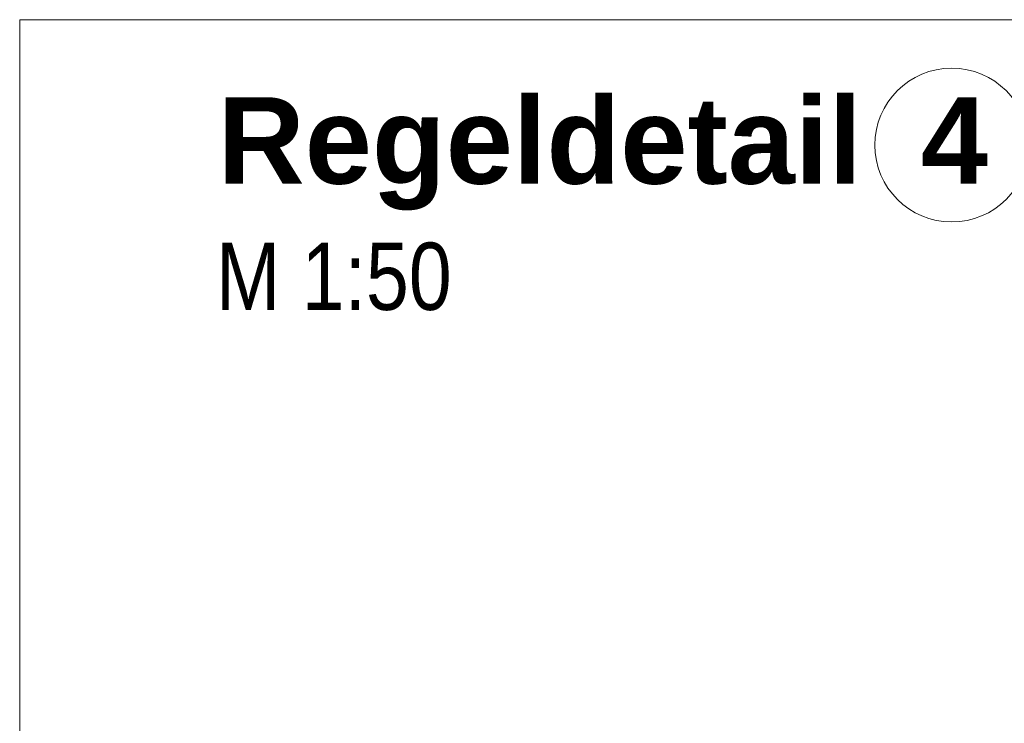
# Model space of a CAD drawing. Extents: x -620 to 300, y 62 to 1107.
# Tile 208 of 256: x 205 to 226, y 728 to 743. Entities that reach past the tile are written whole.
import ezdxf
from ezdxf.lldxf.tags import DXFTag

# ---------------------------------------------------------------- set-up
doc = ezdxf.new("R2010")
doc.units = 0
doc.layers.get('0').update_dxf_attribs({"lineweight": 35})
doc.layers.add('E_Detail_Beschriftung', color=7, linetype='Continuous', lineweight=13, true_color=0x009900)
doc.layers.add('E_Leerrohr Beschriftung', color=1, linetype='Continuous', lineweight=9, true_color=0xff0000)
doc.layers.add('E_Detail_Linie_Text_Bem', color=7, linetype='Continuous', lineweight=13)
doc.styles.get("Standard").update_dxf_attribs({"font": 'ARIALN.TTF'})
tags = doc.linetypes.add('fein_strichliert-A06G9G0V8I', pattern=[4, 1, -2, 1]).pattern_tags.tags
tags[8:9] = [DXFTag(74, 4), DXFTag(75, 0), DXFTag(340, '0'), DXFTag(46, 0.0), DXFTag(50, 0.0), DXFTag(44, 0.0), DXFTag(45, 0.0)]
tags[6:7] = [DXFTag(74, 4), DXFTag(75, 0), DXFTag(340, '0'), DXFTag(46, 0.0), DXFTag(50, 0.0), DXFTag(44, 0.0), DXFTag(45, 0.0)]
tags[4:5] = [DXFTag(74, 4), DXFTag(75, 0), DXFTag(340, '0'), DXFTag(46, 0.0), DXFTag(50, 0.0), DXFTag(44, 0.0), DXFTag(45, 0.0)]

# ---------------------------------------------------------------- blocks, each defined once
blk = doc.blocks.new('Referenz-A06G9G0Z8I')
at = {"layer": 'E_Detail_Linie_Text_Bem', "linetype": 'fein_strichliert-A06G9G0V8I', "ltscale": 0.65}
for p, q in [((267.814, 743.127), (205.045, 743.127)), ((205.045, 743.127), (205.045, 681.811))]:
    blk.add_line(p, q, dxfattribs=at)
at = {"layer": 'E_Leerrohr Beschriftung', "linetype": 'Continuous', "ltscale": 0.13}
blk.add_circle((224.443, 740.52), 1.6, dxfattribs=at)
at = {"layer": 'E_Detail_Beschriftung', "color": 1, "linetype": 'Continuous', "lineweight": 35, "ltscale": 0.35, "true_color": 0xff0000, "char_height": 1.8, "attachment_point": 1}
for s, insert in [('{\\fArial|b1|i0;Regeldetail}', (209.162, 741.515)), ('{\\fArial|b1|i0;4}', (223.801, 741.515))]:
    blk.add_mtext(s, dxfattribs=dict(at, insert=insert))
at = {"layer": 'E_Detail_Beschriftung', "linetype": 'Continuous', "ltscale": 0.13, "insert": (209.132, 738.491), "char_height": 1.4, "attachment_point": 1}
blk.add_mtext('{\\fArial Narrow;M 1:50}', dxfattribs=at)

msp = doc.modelspace()

# ---------------------------------------------------------------- block references
at = {"color": 8, "lineweight": 25, "ltscale": 0.25, "true_color": 0x808080}
msp.add_blockref('Referenz-A06G9G0Z8I', (0, 0), dxfattribs=at)

doc.saveas('drawing.dxf')
